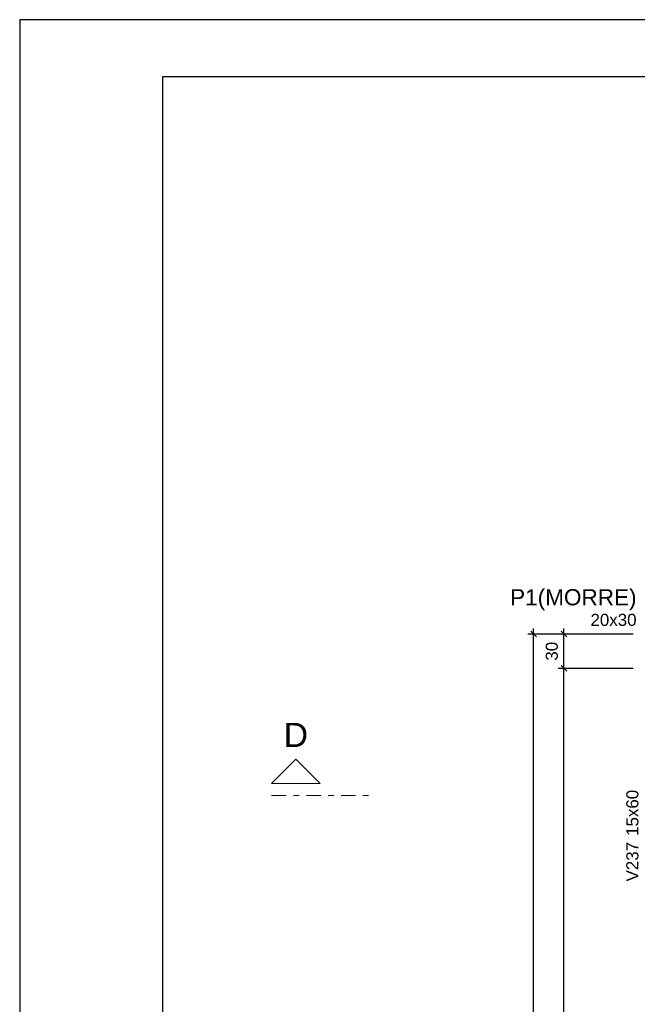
# Model space of a CAD drawing. Header units: millimetres. Extents: x 0 to 119, y 0 to 84.
# Tile 15 of 42: x 0 to 11, y 67 to 84. Entities that reach past the tile are written whole.
import ezdxf

# ---------------------------------------------------------------- set-up
doc = ezdxf.new("R2010")
doc.units = ezdxf.units.MM
doc.header["$MEASUREMENT"] = 0
doc.linetypes.add('DASHDOT', pattern=[2.54, 1.27, -0.635, 0, -0.635])
doc.linetypes.add('NULL', pattern=[0])
doc.layers.get('0').update_dxf_attribs({"lineweight": 18})
for name, color, linetype, lineweight in [('FO-Cortes', 9, 'DASHDOT', 5), ('FO-Cotas', 5, 'Continuous', 5), ('FO-Textos das vigas', 7, 'Continuous', 5), ('FO-Textos dos pilares', 7, 'Continuous', 5)]:
    doc.layers.add(name, color=color, linetype=linetype, lineweight=lineweight)
doc.layers.add('SEDUC_MARF', color=1, linetype='Continuous')
doc.layers.add('SEDUC_MARGG', color=7, linetype='Continuous')
doc.styles.add('Arial', font='txt')
doc.dimstyles.new('UM_50.000000', dxfattribs={"dimtxt": 0.18, "dimasz": 0.1, "dimexe": 0.1, "dimexo": 0.2, "dimgap": 0, "dimtad": 1, "dimtih": 1, "dimtoh": 1, "dimdec": 1, "dimlfac": 50, "dimzin": 0, "dimdsep": 46, "dimtxsty": 'Standard', "dimcen": 0.09, "dimdle": 0.1, "dimadec": 1, "dimazin": 2, "dimtfac": 1, "dimtdec": 4, "dimtofl": 0, "dimtmove": 0, "dimatfit": 3, "dimfxl": 1, "dimtolj": 1, "dimarcsym": 0})

# ---------------------------------------------------------------- blocks, each defined once
blk = doc.blocks.new('_Oblique')
at = {"color": 0, "linetype": 'ByBlock', "lineweight": -2}
blk.add_line((-0.5, -0.5), (0.5, 0.5), dxfattribs=at)
blk = doc.blocks.new('*D50')
at = {"layer": 'Defpoints', "color": 0}
for p in [(9.525, 72.749), (10.937, 72.749), (10.937, 57.043)]:
    blk.add_point(p, dxfattribs=at)
at = {"layer": 'FO-Cotas', "color": 0, "lineweight": -2}
for p, q in [((10.737, 72.749), (9.425, 72.749)), ((9.525, 56.943), (9.525, 72.849)), ((10.737, 57.043), (9.425, 57.043))]:
    blk.add_line(p, q, dxfattribs=at)
at = {"layer": 'FO-Cotas', "color": 0, "lineweight": -2, "xscale": 0.1, "yscale": 0.1, "zscale": 0.1}
for p, rotation in [((9.525, 72.749), 90), ((9.525, 57.043), 270)]:
    blk.add_blockref('_Oblique', p, dxfattribs=dict(at, rotation=rotation))
at = {"layer": 'FO-Cotas', "color": 7, "insert": (9.313, 64.896), "char_height": 0.2118, "attachment_point": 5, "rotation": 90, "style": 'Arial'}
blk.add_mtext('\\A1;785.3', dxfattribs=at)
blk = doc.blocks.new('*D51')
at = {"layer": 'Defpoints', "color": 0}
for p in [(9.525, 73.349), (10.937, 73.349), (10.937, 72.749)]:
    blk.add_point(p, dxfattribs=at)
at = {"layer": 'FO-Cotas', "color": 0, "lineweight": -2}
for p, q in [((9.525, 72.649), (9.525, 73.449)), ((10.737, 73.349), (9.425, 73.349)), ((10.737, 72.749), (9.425, 72.749))]:
    blk.add_line(p, q, dxfattribs=at)
at = {"layer": 'FO-Cotas', "color": 0, "lineweight": -2, "xscale": 0.1, "yscale": 0.1, "zscale": 0.1}
for p, rotation in [((9.525, 73.349), 90), ((9.525, 72.749), 270)]:
    blk.add_blockref('_Oblique', p, dxfattribs=dict(at, rotation=rotation))
at = {"layer": 'FO-Cotas', "color": 7, "insert": (9.313, 73.049), "char_height": 0.2118, "attachment_point": 5, "rotation": 90, "style": 'Arial'}
blk.add_mtext('\\A1;30', dxfattribs=at)
blk = doc.blocks.new('*D54')
at = {"layer": 'Defpoints', "color": 0}
for p in [(8.995, 73.349), (10.937, 73.349), (10.937, 32.496)]:
    blk.add_point(p, dxfattribs=at)
at = {"layer": 'FO-Cotas', "color": 0, "lineweight": -2}
for p, q in [((8.995, 32.396), (8.995, 73.449)), ((10.737, 73.349), (8.895, 73.349)), ((10.737, 32.496), (8.895, 32.496))]:
    blk.add_line(p, q, dxfattribs=at)
at = {"layer": 'FO-Cotas', "color": 0, "lineweight": -2, "xscale": 0.1, "yscale": 0.1, "zscale": 0.1}
for p, rotation in [((8.995, 73.349), 90), ((8.995, 32.496), 270)]:
    blk.add_blockref('_Oblique', p, dxfattribs=dict(at, rotation=rotation))
at = {"layer": 'FO-Cotas', "color": 7, "insert": (8.783, 52.922), "char_height": 0.2118, "attachment_point": 5, "rotation": 90, "style": 'Arial'}
blk.add_mtext('\\A1;2042.7', dxfattribs=at)

msp = doc.modelspace()

# ---------------------------------------------------------------- linework, layer by layer
at = {"layer": 'FO-Cortes', "ltscale": 0.2}
msp.add_line((4.4092, 70.5251), (6.1036, 70.5251), dxfattribs=at)
at = {"layer": 'FO-Cortes', "linetype": 'Continuous', "ltscale": 0.2}
msp.add_lwpolyline([(4.4092, 70.7369), (5.2564, 70.7369), (4.8328, 71.1605), (4.4092, 70.7369)], close=True, dxfattribs=at)
at = {"layer": 'SEDUC_MARF'}
msp.add_lwpolyline([(118.9, 84.1), (0, 84.1), (0, 0), (118.9, 0)], close=True, dxfattribs=at)
at = {"layer": 'SEDUC_MARGG'}
msp.add_lwpolyline([(2.5, 1), (117.9, 1), (117.9, 83.1), (2.5, 83.1), (2.5, 1)], dxfattribs=at)

# ---------------------------------------------------------------- texts
at = {"layer": 'FO-Cortes', "linetype": 'NULL', "ltscale": 0.2, "insert": (4.833, 71.3723), "char_height": 0.4236, "width": 0.837715, "attachment_point": 8, "line_spacing_factor": 0.798, "style": 'Arial'}
msp.add_mtext('D', dxfattribs=at)
at = {"layer": 'FO-Textos das vigas', "linetype": 'NULL', "char_height": 0.2118, "rotation": 90.00021, "line_spacing_factor": 0.798, "style": 'Arial'}
for s, insert, width, attachment_point in [('15x60', (10.8311, 69.8175), 1.580273, 7), ('V237', (10.8311, 69.7115), 1.354561, 9)]:
    msp.add_mtext(s, dxfattribs=dict(at, insert=insert, width=width, attachment_point=attachment_point))
at = {"layer": 'FO-Textos dos pilares', "linetype": 'NULL', "attachment_point": 9, "line_spacing_factor": 0.798, "style": 'Arial'}
for s, insert, char_height, width in [('P1(MORRE)', (10.796, 73.7675), 0.2824, 4.376836), ('20x30', (10.796, 73.4894), 0.2118, 1.580273)]:
    msp.add_mtext(s, dxfattribs=dict(at, insert=insert, char_height=char_height, width=width))

# ---------------------------------------------------------------- dimensions: what is measured, and where the dimension line sits
at = {"layer": 'FO-Cotas'}
for base, p1, p2, picture, middle in [((8.9951433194, 73.3485160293), (10.9366433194, 32.4955160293), (10.9366433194, 73.3485160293), '*D54', (8.7833433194, 52.9220160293)), ((9.5246, 73.3485), (10.9366, 72.7485), (10.9366, 73.3485), '*D51', (9.3128, 73.0485)), ((9.5246, 72.7485), (10.9366, 57.0425), (10.9366, 72.7485), '*D50', (9.3128, 64.8955))]:
    dim = msp.add_linear_dim(base=base, p1=p1, p2=p2, angle=90, dimstyle='UM_50.000000', override={"dimtxt": 0.2118, "dimasz": 0.1, "dimexe": 0.1, "dimexo": 0.2, "dimtad": 1, "dimtih": 0, "dimtoh": 0, "dimdec": 1, "dimlfac": 50, "dimzin": 8, "dimtxsty": 'Arial', "dimblk": 'Oblique', "dimblk1": 'Oblique', "dimblk2": 'Oblique', "dimsah": 1, "dimdle": 0.1, "dimse1": 0, "dimse2": 0, "dimclrt": 7, "dimadec": 1, "dimazin": 3, "dimtmove": 2, "dimldrblk": 'Oblique'}, dxfattribs=at)
    dim.commit()
    dim.dimension.update_dxf_attribs({"geometry": picture, "text_midpoint": middle, "dimtype": 160, "text_rotation": 90})

doc.saveas('drawing.dxf')
